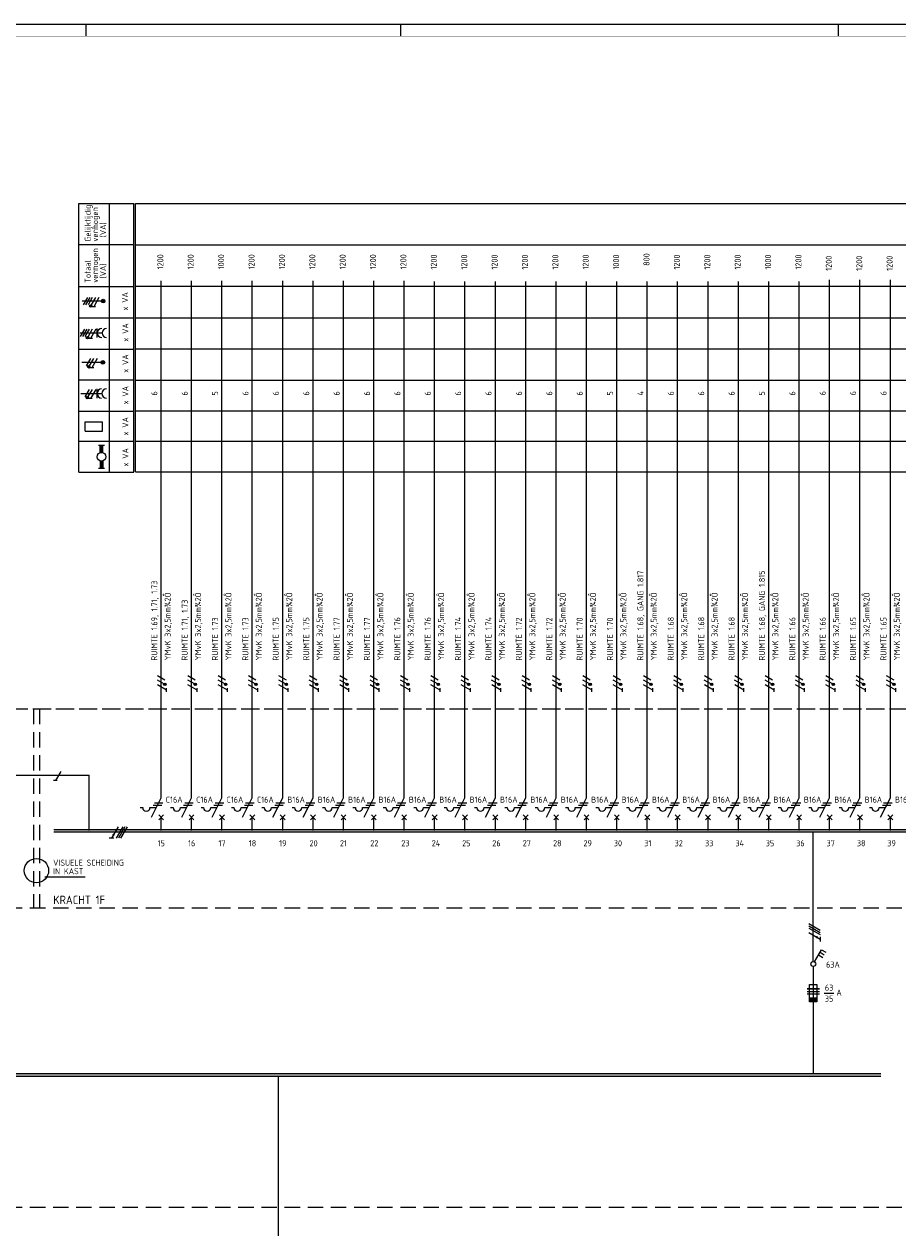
# Model space of a CAD drawing. Header units: millimetres. Extents: x 0 to 1189, y 0 to 841.
# Tile 3 of 6: x 309 to 668, y 346 to 841. Entities that reach past the tile are written whole.
import ezdxf
from ezdxf.enums import TextEntityAlignment as Align

# ---------------------------------------------------------------- set-up
doc = ezdxf.new("R2010")
doc.units = ezdxf.units.MM
doc.linetypes.add('HIDDEN', pattern=[9.525, 6.35, -3.175])
doc.layers.get('0').update_dxf_attribs({"linetype": 'CONTINUOUS'})
for name, color, linetype in [('1', 7, 'CONTINUOUS'), ('40', 1, 'CONTINUOUS'), ('70', 1, 'CONTINUOUS'), ('71', 2, 'CONTINUOUS'), ('73', 4, 'CONTINUOUS'), ('BLOKASP', 9, 'CONTINUOUS'), ('LIJN018', 210, 'CONTINUOUS'), ('LIJN025', 10, 'CONTINUOUS'), ('LIJN035', 50, 'CONTINUOUS'), ('LIJN050', 90, 'CONTINUOUS'), ('TEKST25', 10, 'CONTINUOUS'), ('TEKST35', 50, 'CONTINUOUS'), ('TEKST50', 90, 'CONTINUOUS')]:
    doc.layers.add(name, color=color, linetype=linetype)
doc.styles.add('5_0', font='iso.shx')
doc.styles.add('ISO', font='ISO.SHX')
doc.styles.add('NEN', font='iso.shx')
doc.styles.add('ROMAND', font='romand')

# ---------------------------------------------------------------- blocks, each defined once
blk = doc.blocks.new('A0')
at = {"layer": 'LIJN025'}
for p, q in [((334.5, 836), (334.5, 841)), ((464, 836), (464, 841))]:
    blk.add_line(p, q, dxfattribs=at)
at = {"layer": 'LIJN025', "linetype": 'Continuous'}
blk.add_line((644, 836), (644, 841), dxfattribs=at)
at = {"layer": 'LIJN025'}
blk.add_lwpolyline([(1189, 841), (1189, 0), (0, 0), (0, 841)], close=True, dxfattribs=at)
at = {"layer": 'LIJN050', "const_width": 0.2}
blk.add_lwpolyline([(1184, 836), (25, 836), (25, 5), (1184, 5)], close=True, dxfattribs=at)
at = {"layer": 'TEKST25', "style": 'ROMAND', "width": 2.899115}
blk.add_attdef('STATUS', text='', height=2.5, dxfattribs=at).set_placement((1143, 71.5), (1182, 71.5), align=Align.FIT)
at = {"layer": 'TEKST25', "style": 'ISO'}
for tag, p in [('E', (1144.25, 66)), ('NAAM-E', (1155.75, 66)), ('DATUM-E', (1174, 66)), ('D', (1144.25, 61)), ('NAAM-D', (1155.75, 61)), ('DATUM-D', (1174, 61)), ('C', (1144.25, 56)), ('NAAM-C', (1155.75, 56)), ('DATUM-C', (1174, 56)), ('B', (1144.25, 51)), ('NAAM-B', (1155.75, 51)), ('DATUM-B', (1174, 51)), ('A', (1144.25, 46)), ('NAAM-A', (1155.75, 46)), ('DATUM-A', (1174, 46))]:
    blk.add_attdef(tag, text='', height=2.5, dxfattribs=at).set_placement(p, align=Align.CENTER)
for tag, p in [('DATUM', (1021.75, 36.25)), ('SCHAAL', (1057, 36.25)), ('GETEKEND', (1087.25, 36.25)), ('GECONTOL.', (1122, 36.25)), ('FORMAAT', (1152.25, 28.25))]:
    blk.add_attdef(tag, p, '', height=2.5, dxfattribs=at)
at = {"layer": 'TEKST35', "style": 'ISO'}
for tag, p in [('PROJECT', (1023.5, 72.5)), ('PLAATS', (1023.5, 63.5)), ('INSTALLATIE-REGEL1', (1023.5, 52.5)), ('INSTALLATIE-REGEL2', (1023.5, 43.5))]:
    blk.add_attdef(tag, p, '', height=4, dxfattribs=at)
blk.add_attdef('PROJ.NR.', text='', height=4, dxfattribs=at).set_placement((1170, 23), align=Align.CENTER)
at = {"layer": 'TEKST50', "style": 'ISO'}
blk.add_attdef('FILE-NAAM', text='', height=5, dxfattribs=at).set_placement((1162.5, 7.5), align=Align.CENTER)

msp = doc.modelspace()

# ---------------------------------------------------------------- linework, layer by layer
at = {"color": 10}
for p, q in [((347.63, 510.89), (344.93, 506.2)), ((349.51, 510.89), (346.8, 506.2)), ((350.45, 510.89), (347.74, 506.2)), ((350.45, 510.89), (347.74, 506.2)), ((351.38, 510.89), (348.68, 506.2)), ((345.87, 506.2), (343.99, 506.2)), ((631.83, 471.14), (636.52, 468.43)), ((631.83, 470.2), (636.52, 467.49)), ((631.83, 470.2), (636.52, 467.49)), ((631.83, 469.26), (636.52, 466.56)), ((631.83, 467.39), (636.52, 464.68)), ((636.52, 465.62), (636.52, 463.74))]:
    msp.add_line(p, q, dxfattribs=at)
for p, q in [((350.45, 510.89), (347.74, 506.2)), ((631.83, 470.2), (636.52, 467.49))]:
    msp.add_line(p, q)
at = {"color": 10, "const_width": 0.469}
for points in [[(345.94, 507.49, 1), (345.54, 507.72, 1)], [(635.23, 465.7, 1), (634.99, 465.29, 1)]]:
    msp.add_lwpolyline(points, format="xyb", close=True, dxfattribs=at)
at = {"layer": '1', "color": 1}
for p, q in [((366.78, 569.5), (363.79, 571.23)), ((366.85, 571.23), (363.82, 572.98)), ((379.28, 569.5), (376.29, 571.23)), ((379.35, 571.23), (376.32, 572.98)), ((391.78, 569.5), (388.79, 571.23)), ((391.85, 571.23), (388.82, 572.98)), ((404.28, 569.5), (401.29, 571.23)), ((404.35, 571.23), (401.32, 572.98)), ((416.78, 569.5), (413.79, 571.23)), ((416.85, 571.23), (413.82, 572.98)), ((429.28, 569.5), (426.29, 571.23)), ((429.35, 571.23), (426.32, 572.98)), ((441.78, 569.5), (438.79, 571.23)), ((441.85, 571.23), (438.82, 572.98)), ((454.28, 569.5), (451.29, 571.23)), ((454.35, 571.23), (451.32, 572.98)), ((466.78, 569.5), (463.79, 571.23)), ((466.85, 571.23), (463.82, 572.98)), ((479.28, 569.5), (476.29, 571.23)), ((479.35, 571.23), (476.32, 572.98)), ((491.78, 569.5), (488.79, 571.23)), ((491.85, 571.23), (488.82, 572.98)), ((504.28, 569.5), (501.29, 571.23)), ((504.35, 571.23), (501.32, 572.98)), ((516.78, 569.5), (513.79, 571.23)), ((516.85, 571.23), (513.82, 572.98)), ((529.28, 569.5), (526.29, 571.23)), ((529.35, 571.23), (526.32, 572.98)), ((541.78, 569.5), (538.79, 571.23)), ((541.85, 571.23), (538.82, 572.98)), ((554.28, 569.5), (551.29, 571.23)), ((554.35, 571.23), (551.32, 572.98)), ((566.78, 569.5), (563.79, 571.23)), ((566.85, 571.23), (563.82, 572.98)), ((579.28, 569.5), (576.29, 571.23)), ((579.35, 571.23), (576.32, 572.98)), ((591.78, 569.5), (588.79, 571.23)), ((591.85, 571.23), (588.82, 572.98)), ((604.28, 569.5), (601.29, 571.23)), ((604.35, 571.23), (601.32, 572.98)), ((616.78, 569.5), (613.79, 571.23)), ((616.85, 571.23), (613.82, 572.98)), ((629.28, 569.5), (626.29, 571.23)), ((629.35, 571.23), (626.32, 572.98)), ((641.78, 569.5), (638.79, 571.23)), ((641.85, 571.23), (638.82, 572.98)), ((654.28, 569.5), (651.29, 571.23)), ((654.35, 571.23), (651.32, 572.98)), ((666.78, 569.5), (663.79, 571.23)), ((666.85, 571.23), (663.82, 572.98)), ((367.6, 567.07), (363.82, 569.25)), ((380.1, 567.07), (376.32, 569.25)), ((392.6, 567.07), (388.82, 569.25)), ((405.1, 567.07), (401.32, 569.25)), ((417.6, 567.07), (413.82, 569.25)), ((430.1, 567.07), (426.32, 569.25)), ((442.6, 567.07), (438.82, 569.25)), ((455.1, 567.07), (451.32, 569.25)), ((467.6, 567.07), (463.82, 569.25)), ((480.1, 567.07), (476.32, 569.25)), ((492.6, 567.07), (488.82, 569.25)), ((505.1, 567.07), (501.32, 569.25)), ((517.6, 567.07), (513.82, 569.25)), ((530.1, 567.07), (526.32, 569.25)), ((542.6, 567.07), (538.82, 569.25)), ((555.1, 567.07), (551.32, 569.25)), ((567.6, 567.07), (563.82, 569.25)), ((580.1, 567.07), (576.32, 569.25)), ((592.6, 567.07), (588.82, 569.25)), ((605.1, 567.07), (601.32, 569.25)), ((617.6, 567.07), (613.82, 569.25)), ((630.1, 567.07), (626.32, 569.25)), ((642.6, 567.07), (638.82, 569.25)), ((655.1, 567.07), (651.32, 569.25)), ((667.6, 567.07), (663.82, 569.25)), ((324.1, 533.67), (321.91, 529.88)), ((631.14, 444.24), (636.14, 444.24)), ((636.14, 444.24), (631.14, 444.24)), ((631.14, 443.24), (636.14, 443.24)), ((631.14, 442.24), (636.14, 442.24))]:
    msp.add_line(p, q, dxfattribs=at)
at = {"layer": '1', "color": 2}
for p, q in [((361.32, 514.81), (365.34, 522.85)), ((373.82, 514.81), (377.84, 522.85)), ((386.32, 514.81), (390.34, 522.85)), ((398.82, 514.81), (402.84, 522.85)), ((411.32, 514.81), (415.34, 522.85)), ((423.82, 514.81), (427.84, 522.85)), ((436.32, 514.81), (440.34, 522.85)), ((448.82, 514.81), (452.84, 522.85)), ((461.32, 514.81), (465.34, 522.85)), ((473.82, 514.81), (477.84, 522.85)), ((486.32, 514.81), (490.34, 522.85)), ((498.82, 514.81), (502.84, 522.85)), ((511.32, 514.81), (515.34, 522.85)), ((523.82, 514.81), (527.84, 522.85)), ((536.32, 514.81), (540.34, 522.85)), ((548.82, 514.81), (552.84, 522.85)), ((561.32, 514.81), (565.34, 522.85)), ((573.82, 514.81), (577.84, 522.85)), ((586.32, 514.81), (590.34, 522.85)), ((598.82, 514.81), (602.84, 522.85)), ((611.32, 514.81), (615.34, 522.85)), ((623.82, 514.81), (627.84, 522.85)), ((636.32, 514.81), (640.34, 522.85)), ((648.82, 514.81), (652.84, 522.85)), ((661.32, 514.81), (665.34, 522.85)), ((356.74, 518.81), (357.74, 518.81)), ((360.74, 518.81), (363.32, 518.81)), ((369.24, 518.81), (370.24, 518.81)), ((373.24, 518.81), (375.82, 518.81)), ((381.74, 518.81), (382.74, 518.81)), ((385.74, 518.81), (388.32, 518.81)), ((394.24, 518.81), (395.24, 518.81)), ((398.24, 518.81), (400.82, 518.81)), ((406.74, 518.81), (407.74, 518.81)), ((410.74, 518.81), (413.32, 518.81)), ((419.24, 518.81), (420.24, 518.81)), ((423.24, 518.81), (425.82, 518.81)), ((431.74, 518.81), (432.74, 518.81)), ((435.74, 518.81), (438.32, 518.81)), ((444.24, 518.81), (445.24, 518.81)), ((448.24, 518.81), (450.82, 518.81)), ((456.74, 518.81), (457.74, 518.81)), ((460.74, 518.81), (463.32, 518.81)), ((469.24, 518.81), (470.24, 518.81)), ((473.24, 518.81), (475.82, 518.81)), ((481.74, 518.81), (482.74, 518.81)), ((485.74, 518.81), (488.32, 518.81)), ((494.24, 518.81), (495.24, 518.81)), ((498.24, 518.81), (500.82, 518.81)), ((506.74, 518.81), (507.74, 518.81)), ((510.74, 518.81), (513.32, 518.81)), ((519.24, 518.81), (520.24, 518.81)), ((523.24, 518.81), (525.82, 518.81)), ((531.74, 518.81), (532.74, 518.81)), ((535.74, 518.81), (538.32, 518.81)), ((544.24, 518.81), (545.24, 518.81)), ((548.24, 518.81), (550.82, 518.81)), ((556.74, 518.81), (557.74, 518.81)), ((560.74, 518.81), (563.32, 518.81)), ((569.24, 518.81), (570.24, 518.81)), ((573.24, 518.81), (575.82, 518.81)), ((581.74, 518.81), (582.74, 518.81)), ((585.74, 518.81), (588.32, 518.81)), ((594.24, 518.81), (595.24, 518.81)), ((598.24, 518.81), (600.82, 518.81)), ((606.74, 518.81), (607.74, 518.81)), ((610.74, 518.81), (613.32, 518.81)), ((619.24, 518.81), (620.24, 518.81)), ((623.24, 518.81), (625.82, 518.81)), ((631.74, 518.81), (632.74, 518.81)), ((635.74, 518.81), (638.32, 518.81)), ((644.24, 518.81), (645.24, 518.81)), ((648.24, 518.81), (650.82, 518.81)), ((656.74, 518.81), (657.74, 518.81)), ((660.74, 518.81), (663.32, 518.81)), ((632.14, 438.99), (632.14, 445.99)), ((632.14, 445.99), (635.14, 445.99)), ((635.14, 445.99), (635.14, 438.99)), ((635.14, 440.49), (632.14, 440.49)), ((635.14, 440.24), (632.14, 440.24)), ((635.14, 439.99), (632.14, 439.99)), ((635.14, 439.74), (632.14, 439.74)), ((635.14, 439.49), (632.14, 439.49)), ((635.14, 439.24), (632.14, 439.24)), ((635.14, 438.99), (632.14, 438.99))]:
    msp.add_line(p, q, dxfattribs=at)
at = {"layer": '1', "color": 1}
for centre in [(366.85, 569.48), (379.35, 569.48), (391.85, 569.48), (404.35, 569.48), (416.85, 569.48), (429.35, 569.48), (441.85, 569.48), (454.35, 569.48), (466.85, 569.48), (479.35, 569.48), (491.85, 569.48), (504.35, 569.48), (516.85, 569.48), (529.35, 569.48), (541.85, 569.48), (554.35, 569.48), (566.85, 569.48), (579.35, 569.48), (591.85, 569.48), (604.35, 569.48), (616.85, 569.48), (629.35, 569.48), (641.85, 569.48), (654.35, 569.48), (666.85, 569.48)]:
    msp.add_circle(centre, 0.5, dxfattribs=at)
at = {"layer": '1', "color": 2}
for centre in [(359.24, 518.81), (371.74, 518.81), (384.24, 518.81), (396.74, 518.81), (409.24, 518.81), (421.74, 518.81), (434.24, 518.81), (446.74, 518.81), (459.24, 518.81), (471.74, 518.81), (484.24, 518.81), (496.74, 518.81), (509.24, 518.81), (521.74, 518.81), (534.24, 518.81), (546.74, 518.81), (559.24, 518.81), (571.74, 518.81), (584.24, 518.81), (596.74, 518.81), (609.24, 518.81), (621.74, 518.81), (634.24, 518.81), (646.74, 518.81), (659.24, 518.81)]:
    msp.add_arc(centre, 1.5, 180, 0, dxfattribs=at)
at = {"layer": '70'}
for p, q in [((367.59, 566.35), (367.59, 567.91)), ((380.09, 566.35), (380.09, 567.91)), ((392.59, 566.35), (392.59, 567.91)), ((405.09, 566.35), (405.09, 567.91)), ((417.59, 566.35), (417.59, 567.91)), ((430.09, 566.35), (430.09, 567.91)), ((442.59, 566.35), (442.59, 567.91)), ((455.09, 566.35), (455.09, 567.91)), ((467.59, 566.35), (467.59, 567.91)), ((480.09, 566.35), (480.09, 567.91)), ((492.59, 566.35), (492.59, 567.91)), ((505.09, 566.35), (505.09, 567.91)), ((517.59, 566.35), (517.59, 567.91)), ((530.09, 566.35), (530.09, 567.91)), ((542.59, 566.35), (542.59, 567.91)), ((555.09, 566.35), (555.09, 567.91)), ((567.59, 566.35), (567.59, 567.91)), ((580.09, 566.35), (580.09, 567.91)), ((592.59, 566.35), (592.59, 567.91)), ((605.09, 566.35), (605.09, 567.91)), ((617.59, 566.35), (617.59, 567.91)), ((630.09, 566.35), (630.09, 567.91)), ((642.59, 566.35), (642.59, 567.91)), ((655.09, 566.35), (655.09, 567.91)), ((667.59, 566.35), (667.59, 567.91)), ((322.6, 529.88), (321.05, 529.88)), ((362.07, 519.81), (365.57, 519.81)), ((362.57, 520.81), (366.07, 520.81)), ((374.57, 519.81), (378.07, 519.81)), ((375.07, 520.81), (378.57, 520.81)), ((387.07, 519.81), (390.57, 519.81)), ((387.57, 520.81), (391.07, 520.81)), ((399.57, 519.81), (403.07, 519.81)), ((400.07, 520.81), (403.57, 520.81)), ((412.07, 519.81), (415.57, 519.81)), ((412.57, 520.81), (416.07, 520.81)), ((424.57, 519.81), (428.07, 519.81)), ((425.07, 520.81), (428.57, 520.81)), ((437.07, 519.81), (440.57, 519.81)), ((437.57, 520.81), (441.07, 520.81)), ((449.57, 519.81), (453.07, 519.81)), ((450.07, 520.81), (453.57, 520.81)), ((462.07, 519.81), (465.57, 519.81)), ((462.57, 520.81), (466.07, 520.81)), ((474.57, 519.81), (478.07, 519.81)), ((475.07, 520.81), (478.57, 520.81)), ((487.07, 519.81), (490.57, 519.81)), ((487.57, 520.81), (491.07, 520.81)), ((499.57, 519.81), (503.07, 519.81)), ((500.07, 520.81), (503.57, 520.81)), ((512.07, 519.81), (515.57, 519.81)), ((512.57, 520.81), (516.07, 520.81)), ((524.57, 519.81), (528.07, 519.81)), ((525.07, 520.81), (528.57, 520.81)), ((537.07, 519.81), (540.57, 519.81)), ((537.57, 520.81), (541.07, 520.81)), ((549.57, 519.81), (553.07, 519.81)), ((550.07, 520.81), (553.57, 520.81)), ((562.07, 519.81), (565.57, 519.81)), ((562.57, 520.81), (566.07, 520.81)), ((574.57, 519.81), (578.07, 519.81)), ((575.07, 520.81), (578.57, 520.81)), ((587.07, 519.81), (590.57, 519.81)), ((587.57, 520.81), (591.07, 520.81)), ((599.57, 519.81), (603.07, 519.81)), ((600.07, 520.81), (603.57, 520.81)), ((612.07, 519.81), (615.57, 519.81)), ((612.57, 520.81), (616.07, 520.81)), ((624.57, 519.81), (628.07, 519.81)), ((625.07, 520.81), (628.57, 520.81)), ((637.07, 519.81), (640.57, 519.81)), ((637.57, 520.81), (641.07, 520.81)), ((649.57, 519.81), (653.07, 519.81)), ((650.07, 520.81), (653.57, 520.81)), ((662.07, 519.81), (665.57, 519.81)), ((662.57, 520.81), (666.07, 520.81)), ((638.15, 442.5), (642.15, 442.5))]:
    msp.add_line(p, q, dxfattribs=at)
at = {"layer": '70', "const_width": 0.5}
for points in [[(366.85, 569.73, 1), (366.85, 569.23, 1)], [(379.35, 569.73, 1), (379.35, 569.23, 1)], [(391.85, 569.73, 1), (391.85, 569.23, 1)], [(404.35, 569.73, 1), (404.35, 569.23, 1)], [(416.85, 569.73, 1), (416.85, 569.23, 1)], [(429.35, 569.73, 1), (429.35, 569.23, 1)], [(441.85, 569.73, 1), (441.85, 569.23, 1)], [(454.35, 569.73, 1), (454.35, 569.23, 1)], [(466.85, 569.73, 1), (466.85, 569.23, 1)], [(479.35, 569.73, 1), (479.35, 569.23, 1)], [(491.85, 569.73, 1), (491.85, 569.23, 1)], [(504.35, 569.73, 1), (504.35, 569.23, 1)], [(516.85, 569.73, 1), (516.85, 569.23, 1)], [(529.35, 569.73, 1), (529.35, 569.23, 1)], [(541.85, 569.73, 1), (541.85, 569.23, 1)], [(554.35, 569.73, 1), (554.35, 569.23, 1)], [(566.85, 569.73, 1), (566.85, 569.23, 1)], [(579.35, 569.73, 1), (579.35, 569.23, 1)], [(591.85, 569.73, 1), (591.85, 569.23, 1)], [(666.85, 569.73, 1), (666.85, 569.23, 1)]]:
    msp.add_lwpolyline(points, format="xyb", close=True, dxfattribs=at)
at = {"layer": '70'}
for centre, start, end in [((604.35, 569.48), 90, 270), ((604.35, 569.48), 270, 90), ((616.85, 569.48), 90, 270), ((616.85, 569.48), 270, 90), ((629.35, 569.48), 90, 270), ((629.35, 569.48), 270, 90), ((641.85, 569.48), 90, 270), ((641.85, 569.48), 270, 90), ((654.35, 569.48), 90, 270), ((654.35, 569.48), 270, 90)]:
    msp.add_arc(centre, 0.25, start, end, dxfattribs=at)
at = {"layer": '71'}
for p, q in [((366.34, 513.81), (364.34, 515.81)), ((364.34, 513.81), (366.34, 515.81)), ((378.84, 513.81), (376.84, 515.81)), ((376.84, 513.81), (378.84, 515.81)), ((391.34, 513.81), (389.34, 515.81)), ((389.34, 513.81), (391.34, 515.81)), ((403.84, 513.81), (401.84, 515.81)), ((401.84, 513.81), (403.84, 515.81)), ((416.34, 513.81), (414.34, 515.81)), ((414.34, 513.81), (416.34, 515.81)), ((428.84, 513.81), (426.84, 515.81)), ((426.84, 513.81), (428.84, 515.81)), ((441.34, 513.81), (439.34, 515.81)), ((439.34, 513.81), (441.34, 515.81)), ((453.84, 513.81), (451.84, 515.81)), ((451.84, 513.81), (453.84, 515.81)), ((464.34, 513.81), (466.34, 515.81)), ((466.34, 513.81), (464.34, 515.81)), ((478.84, 513.81), (476.84, 515.81)), ((476.84, 513.81), (478.84, 515.81)), ((491.34, 513.81), (489.34, 515.81)), ((489.34, 513.81), (491.34, 515.81)), ((503.84, 513.81), (501.84, 515.81)), ((501.84, 513.81), (503.84, 515.81)), ((516.34, 513.81), (514.34, 515.81)), ((514.34, 513.81), (516.34, 515.81)), ((528.84, 513.81), (526.84, 515.81)), ((526.84, 513.81), (528.84, 515.81)), ((541.34, 513.81), (539.34, 515.81)), ((539.34, 513.81), (541.34, 515.81)), ((553.84, 513.81), (551.84, 515.81)), ((551.84, 513.81), (553.84, 515.81)), ((566.34, 513.81), (564.34, 515.81)), ((564.34, 513.81), (566.34, 515.81)), ((578.84, 513.81), (576.84, 515.81)), ((576.84, 513.81), (578.84, 515.81)), ((591.34, 513.81), (589.34, 515.81)), ((589.34, 513.81), (591.34, 515.81)), ((603.84, 513.81), (601.84, 515.81)), ((601.84, 513.81), (603.84, 515.81)), ((616.34, 513.81), (614.34, 515.81)), ((614.34, 513.81), (616.34, 515.81)), ((628.84, 513.81), (626.84, 515.81)), ((626.84, 513.81), (628.84, 515.81)), ((641.34, 513.81), (639.34, 515.81)), ((639.34, 513.81), (641.34, 515.81)), ((651.84, 513.81), (653.84, 515.81)), ((653.84, 513.81), (651.84, 515.81)), ((664.34, 513.81), (666.34, 515.81)), ((666.34, 513.81), (664.34, 515.81)), ((634.14, 455.36), (637.04, 460.38)), ((635.79, 458.21), (637.52, 457.21)), ((636.42, 459.3), (638.15, 458.3)), ((637.04, 460.38), (638.77, 459.38))]:
    msp.add_line(p, q, dxfattribs=at)
msp.add_circle((633.63, 454.5), 1, dxfattribs=at)
at = {"layer": '73'}
for p, q in [((321.2, 509.83), (983.65, 509.83)), ((321.2, 508.83), (983.65, 508.83)), ((117.84, 409.43), (661.49, 409.43)), ((117.84, 408.43), (661.49, 408.43))]:
    msp.add_line(p, q, dxfattribs=at)
for points in [[(983.65, 508.83), (983.65, 509.83), (321.2, 508.83), (321.2, 509.83)], [(661.49, 408.43), (661.49, 409.43), (117.84, 408.43), (117.84, 409.43)]]:
    msp.add_solid(points, dxfattribs=at)
at = {"layer": 'BLOKASP', "color": 9, "linetype": 'Continuous'}
for p, q in [((331.48, 656.8), (331.48, 767.28)), ((331.48, 767.28), (354.15, 767.28)), ((344.15, 656.8), (344.15, 767.28)), ((354.15, 656.8), (354.15, 767.28)), ((331.48, 750.36), (354.15, 750.36)), ((331.5, 733.12), (354.17, 733.12)), ((331.48, 720.23), (354.15, 720.23)), ((331.48, 707.37), (354.15, 707.37)), ((331.48, 694.66), (354.15, 694.66)), ((331.48, 681.88), (354.15, 681.88)), ((331.48, 669.44), (354.15, 669.44)), ((331.48, 656.8), (354.15, 656.8))]:
    msp.add_line(p, q, dxfattribs=at)
at = {"layer": 'BLOKASP', "color": 9}
for p, q in [((335.02, 728.52), (333.27, 725.48)), ((336.02, 728.52), (334.27, 725.48)), ((337.02, 728.52), (335.27, 725.48)), ((338.27, 728.52), (336.54, 725.53)), ((339.77, 728.52), (337.58, 724.73)), ((340.95, 727.08), (332.87, 727.08)), ((338.36, 724.73), (336.8, 724.73)), ((331.96, 713.99), (341.05, 713.99)), ((333.75, 715.52), (332, 712.48)), ((334.75, 715.52), (333, 712.48)), ((335.75, 715.52), (334, 712.48)), ((337, 715.52), (335.27, 712.53)), ((338.5, 715.52), (336.31, 711.73)), ((339.05, 712.11), (339.05, 715.87)), ((337.09, 711.73), (335.53, 711.73)), ((336.26, 703.5), (334.51, 700.47)), ((337.51, 703.5), (335.78, 700.51)), ((339.01, 703.5), (336.82, 699.71)), ((340.88, 701.88), (332.68, 701.88)), ((337.6, 699.71), (336.05, 699.71)), ((332.36, 689.1), (340.96, 689.1)), ((335.66, 690.8), (333.91, 687.77)), ((336.91, 690.8), (335.18, 687.81)), ((338.41, 690.8), (336.22, 687.01)), ((338.96, 687.22), (338.96, 690.98)), ((337, 687.01), (335.45, 687.01)), ((334.02, 673.65), (334.02, 677.41)), ((334.02, 677.41), (341.21, 677.41)), ((334.02, 673.65), (341.21, 673.65)), ((341.21, 673.65), (341.21, 677.41))]:
    msp.add_line(p, q, dxfattribs=at)
at = {"layer": 'BLOKASP'}
for p, q in [((339.6, 667.88), (342, 667.88)), ((340.2, 664.78), (340.2, 667.88)), ((341.4, 664.78), (341.4, 667.88)), ((340.2, 661.38), (340.2, 658.28)), ((341.4, 661.38), (341.4, 658.28)), ((342, 658.28), (339.6, 658.28))]:
    msp.add_line(p, q, dxfattribs=at)
at = {"layer": 'BLOKASP', "color": 9, "const_width": 0.5}
for points in [[(336.05, 725.09, 1), (336.55, 725.09, 1)], [(334.78, 712.09, 1), (335.28, 712.09, 1)], [(335.29, 700.07, 1), (335.79, 700.07, 1)], [(334.69, 687.37, 1), (335.19, 687.37, 1)]]:
    msp.add_lwpolyline(points, format="xyb", close=True, dxfattribs=at)
at = {"layer": 'BLOKASP', "color": 9}
for centre, radius in [((341.45, 727.08), 0.75), ((336.3, 725.09), 0.5), ((341.45, 727.08), 0.5), ((341.45, 727.08), 0.25), ((335.03, 712.09), 0.5), ((335.54, 700.07), 0.5), ((341.38, 701.88), 0.75), ((341.38, 701.88), 0.5), ((341.38, 701.88), 0.25), ((334.94, 687.37), 0.5)]:
    msp.add_circle(centre, radius, dxfattribs=at)
at = {"layer": 'BLOKASP'}
msp.add_circle((340.8, 663.08), 1.8, dxfattribs=at)
at = {"layer": 'BLOKASP', "color": 9}
for centre in [(340.92, 713.99), (342.92, 713.99), (340.84, 689.1), (342.84, 689.1)]:
    msp.add_arc(centre, 1.88, 90, 270, dxfattribs=at)
at = {"layer": 'BLOKASP'}
for points in [[(340.2, 664.88), (341.4, 664.88), (340.2, 667.88), (341.4, 667.88)], [(340.2, 664.88), (340.2, 664.82), (340.8, 664.88)], [(341.4, 664.82), (341.4, 664.88), (340.86, 664.88)], [(340.2, 661.28), (340.2, 661.34), (340.74, 661.28)], [(340.2, 658.28), (341.4, 658.28), (340.2, 661.28), (341.4, 661.28)], [(341.4, 661.28), (341.4, 661.34), (340.86, 661.28)]]:
    msp.add_solid(points, dxfattribs=at)
at = {"layer": 'LIJN018', "color": 9, "linetype": 'Continuous'}
for p, q in [((354.75, 656.83), (354.75, 767.18)), ((354.75, 767.18), (858.81, 767.18)), ((354.75, 750.18), (858.81, 750.18)), ((354.75, 733.21), (858.81, 733.21)), ((354.75, 720.21), (858.81, 720.21)), ((354.75, 707.43), (858.81, 707.43)), ((354.75, 694.63), (858.81, 694.63)), ((354.75, 681.93), (858.81, 681.93)), ((354.75, 669.43), (858.81, 669.43)), ((354.75, 656.83), (858.81, 656.83))]:
    msp.add_line(p, q, dxfattribs=at)
at = {"layer": 'LIJN025', "linetype": 'HIDDEN'}
for p, q in [((64.86, 559.4), (1003.5, 559.4)), ((94.61, 559.4), (1003.5, 559.4)), ((312.79, 559.4), (312.79, 477.4)), ((315.29, 559.4), (315.29, 477.4)), ((1003.5, 477.4), (64.86, 477.4)), ((1003.5, 354.37), (64.86, 354.37))]:
    msp.add_line(p, q, dxfattribs=at)
at = {"layer": 'LIJN025'}
msp.add_line((317.54, 490.4), (334.04, 490.4), dxfattribs=at)
at = {"layer": 'LIJN035'}
for p, q in [((365.34, 522.85), (365.34, 735.45)), ((377.84, 522.85), (377.84, 735.45)), ((390.34, 522.85), (390.34, 735.45)), ((402.84, 522.85), (402.84, 735.45)), ((415.34, 522.85), (415.34, 735.45)), ((427.84, 522.85), (427.84, 735.45)), ((440.34, 522.85), (440.34, 735.45)), ((452.84, 522.85), (452.84, 735.45)), ((465.34, 522.85), (465.34, 735.45)), ((477.84, 522.85), (477.84, 735.15)), ((490.34, 522.85), (490.34, 735.15)), ((502.84, 522.85), (502.84, 735.15)), ((515.34, 522.85), (515.34, 735.15)), ((527.84, 522.85), (527.84, 735.15)), ((540.34, 522.85), (540.34, 735.15)), ((552.84, 522.85), (552.84, 735.15)), ((565.34, 522.85), (565.34, 735.15)), ((577.84, 522.85), (577.84, 735.15)), ((590.34, 522.85), (590.34, 735.15)), ((602.84, 522.85), (602.84, 735.15)), ((615.34, 522.85), (615.34, 735.15)), ((627.84, 522.85), (627.84, 735.15)), ((640.34, 522.85), (640.34, 735.85)), ((652.84, 522.85), (652.84, 735.85)), ((665.34, 522.85), (665.34, 735.85)), ((280.45, 532.15), (335.72, 532.15)), ((335.72, 509.4), (335.72, 532.15)), ((335.72, 509.4), (335.72, 514.9)), ((365.34, 509.4), (365.34, 514.9)), ((377.84, 509.4), (377.84, 514.9)), ((390.34, 509.4), (390.34, 514.9)), ((402.84, 509.4), (402.84, 514.9)), ((415.34, 509.4), (415.34, 514.9)), ((427.84, 509.4), (427.84, 514.9)), ((440.34, 509.4), (440.34, 514.9)), ((452.84, 509.4), (452.84, 514.9)), ((465.34, 509.4), (465.34, 514.9)), ((477.84, 509.4), (477.84, 514.9)), ((490.34, 509.4), (490.34, 514.9)), ((502.84, 509.4), (502.84, 514.9)), ((515.34, 509.4), (515.34, 514.9)), ((527.84, 509.4), (527.84, 514.9)), ((540.34, 509.4), (540.34, 514.9)), ((552.84, 509.4), (552.84, 514.9)), ((565.34, 509.4), (565.34, 514.9)), ((577.84, 509.4), (577.84, 514.9)), ((590.34, 509.4), (590.34, 514.9)), ((602.84, 509.4), (602.84, 514.9)), ((615.34, 509.4), (615.34, 514.9)), ((627.84, 509.4), (627.84, 514.9)), ((640.34, 509.4), (640.34, 514.9)), ((652.84, 509.4), (652.84, 514.9)), ((665.34, 509.4), (665.34, 514.9)), ((633.63, 455.5), (633.63, 508.9)), ((633.63, 453.5), (633.63, 409.4))]:
    msp.add_line(p, q, dxfattribs=at)
msp.add_circle((314.04, 492.9), 5, dxfattribs=at)
at = {"layer": 'LIJN050'}
msp.add_line((413.55, 408.43), (413.55, 220.42), dxfattribs=at)

# ---------------------------------------------------------------- block references
at = {"layer": 'LIJN025'}
msp.add_blockref('A0', (0, 0), dxfattribs=at)

# ---------------------------------------------------------------- texts
at = {"layer": '40', "style": 'NEN'}
for s, p in [('1200', (366.27, 740.14)), ('1200', (378.77, 740.14)), ('1000', (391.27, 740.14)), ('1200', (403.77, 740.14)), ('1200', (416.27, 740.14)), ('1200', (428.77, 740.14)), ('1200', (441.27, 740.14)), ('1200', (453.77, 740.14)), ('1200', (466.27, 740.14)), ('1200', (478.77, 740.04)), ('1200', (491.27, 740.04)), ('1200', (503.77, 740.04)), ('1200', (516.27, 740.04)), ('1200', (528.77, 740.04)), ('1200', (541.27, 740.04)), ('1000', (553.77, 740.04)), (' 800', (566.27, 740.04)), ('1200', (578.77, 740.04)), ('1200', (591.27, 740.04)), ('1200', (603.77, 740.04)), ('1000', (616.27, 740.04)), ('1200', (628.77, 740.04)), ('1200', (641.27, 739.54)), ('1200', (653.77, 739.54)), ('1200', (666.27, 739.54)), ('6', (363.77, 688.24)), ('6', (376.27, 688.24)), ('5', (388.77, 688.24)), ('6', (401.27, 688.24)), ('6', (413.77, 688.24)), ('6', (426.27, 688.24)), ('6', (438.77, 688.24)), ('6', (451.27, 688.24)), ('6', (463.77, 688.24)), ('6', (476.27, 688.24)), ('6', (488.77, 688.24)), ('6', (501.27, 688.24)), ('6', (513.77, 688.24)), ('6', (526.27, 688.24)), ('6', (538.77, 688.24)), ('5', (551.27, 688.24)), ('4', (563.77, 688.24)), ('6', (576.27, 688.24)), ('6', (588.77, 688.24)), ('6', (601.27, 688.24)), ('5', (613.77, 688.24)), ('6', (626.27, 688.24)), ('6', (638.77, 688.34)), ('6', (651.27, 688.34)), ('6', (663.77, 688.34)), ('RUIMTE 1.68, GANG 1.817', (563.77, 579.24)), ('RUIMTE 1.68, GANG 1.815', (613.77, 579.24)), ('RUIMTE 1.69, 1.71, 1.73', (363.77, 579.24)), (' YMvK 3x2,5mm¾2Ô', (369.27, 577.74)), (' YMvK 3x2,5mm¾2Ô', (381.77, 577.74)), (' YMvK 3x2,5mm¾2Ô', (394.27, 577.74)), (' YMvK 3x2,5mm¾2Ô', (406.77, 577.74)), (' YMvK 3x2,5mm¾2Ô', (419.27, 577.74)), (' YMvK 3x2,5mm¾2Ô', (431.77, 577.74)), (' YMvK 3x2,5mm¾2Ô', (444.27, 577.74)), (' YMvK 3x2,5mm¾2Ô', (456.77, 577.74)), (' YMvK 3x2,5mm¾2Ô', (469.27, 577.74)), (' YMvK 3x2,5mm¾2Ô', (481.77, 577.74)), (' YMvK 3x2,5mm¾2Ô', (494.27, 577.74)), (' YMvK 3x2,5mm¾2Ô', (506.77, 577.74)), (' YMvK 3x2,5mm¾2Ô', (519.27, 577.74)), (' YMvK 3x2,5mm¾2Ô', (531.77, 577.74)), (' YMvK 3x2,5mm¾2Ô', (531.77, 577.74)), (' YMvK 3x2,5mm¾2Ô', (544.27, 577.74)), (' YMvK 3x2,5mm¾2Ô', (556.77, 577.74)), (' YMvK 3x2,5mm¾2Ô', (569.27, 577.74)), (' YMvK 3x2,5mm¾2Ô', (581.77, 577.74)), (' YMvK 3x2,5mm¾2Ô', (594.27, 577.74)), (' YMvK 3x2,5mm¾2Ô', (606.77, 577.74)), (' YMvK 3x2,5mm¾2Ô', (619.27, 577.74)), (' YMvK 3x2,5mm¾2Ô', (631.77, 577.74)), (' YMvK 3x2,5mm¾2Ô', (644.27, 577.74)), (' YMvK 3x2,5mm¾2Ô', (656.77, 577.74)), (' YMvK 3x2,5mm¾2Ô', (669.27, 577.74)), ('RUIMTE 1.71, 1.73', (376.27, 579.24)), ('RUIMTE 1.73', (388.77, 579.24)), ('RUIMTE 1.73', (401.27, 579.24)), ('RUIMTE 1.75', (413.77, 579.24)), ('RUIMTE 1.75', (426.27, 579.24)), ('RUIMTE 1.77', (438.77, 579.24)), ('RUIMTE 1.77', (451.27, 579.24)), ('RUIMTE 1.76', (463.77, 579.24)), ('RUIMTE 1.76', (476.27, 579.24)), ('RUIMTE 1.74', (488.77, 579.24)), ('RUIMTE 1.74', (501.27, 579.24)), ('RUIMTE 1.72', (513.77, 579.24)), ('RUIMTE 1.72', (526.27, 579.24)), ('RUIMTE 1.70', (538.77, 579.24)), ('RUIMTE 1.70', (551.27, 579.24)), ('RUIMTE 1.68', (576.27, 579.24)), ('RUIMTE 1.68', (588.77, 579.24)), ('RUIMTE 1.68', (601.27, 579.24)), ('RUIMTE 1.66', (626.27, 579.24)), ('RUIMTE 1.66', (638.77, 579.24)), ('RUIMTE 1.65', (651.27, 579.24)), ('RUIMTE 1.65', (663.77, 579.24))]:
    msp.add_text(s, height=2.5, rotation=90, dxfattribs=at).set_placement(p)
for s, p in [('C16A', (367.25, 520.82)), ('C16A', (379.75, 520.82)), ('C16A', (392.25, 520.82)), ('C16A', (404.75, 520.82)), ('B16A', (417.25, 520.82)), ('B16A', (429.75, 520.82)), ('B16A', (442.25, 520.82)), ('B16A', (454.75, 520.82)), ('B16A', (467.25, 520.82)), ('B16A', (479.75, 520.82)), ('B16A', (492.25, 520.82)), ('B16A', (504.75, 520.82)), ('B16A', (517.25, 520.82)), ('B16A', (529.75, 520.82)), ('B16A', (542.25, 520.82)), ('B16A', (554.75, 520.82)), ('B16A', (567.25, 520.82)), ('B16A', (579.75, 520.82)), ('B16A', (592.25, 520.82)), ('B16A', (604.75, 520.82)), ('B16A', (617.25, 520.82)), ('B16A', (629.75, 520.82)), ('B16A', (642.25, 520.82)), ('B16A', (654.75, 520.82)), ('B16A', (667.25, 520.82)), ('A', (643.15, 441.5))]:
    msp.add_text(s, height=2.5, dxfattribs=at).set_placement(p)
for s, p in [('63', (640.15, 443.5)), ('35', (640.15, 439))]:
    msp.add_text(s, height=2.5, dxfattribs=at).set_placement(p, align=Align.CENTER)
at = {"layer": 'BLOKASP', "color": 9, "linetype": 'Continuous', "style": 'NEN'}
for s, p in [('Gelijktijdig', (336.4, 751.53)), ('vermogen', (339.4, 751.53)), ('(VA)', (342.65, 753.28)), ('vermogen', (339.4, 734.61)), ('Totaal', (336.4, 734.61)), ('(VA)', (342.65, 736.36)), ('x VA', (351.7, 723.17)), ('x VA', (351.9, 710.39)), ('x VA', (351.9, 697.61)), ('x VA', (351.9, 684.59)), ('x VA', (351.9, 671.81)), ('x VA', (351.9, 659.03))]:
    msp.add_text(s, height=2.5, rotation=90, dxfattribs=at).set_placement(p)
at = {"layer": 'TEKST25', "style": '5_0'}
for s, p in [('15', (363.9, 502.9)), ('16', (376.4, 502.9)), ('17', (388.9, 502.9)), ('18', (401.4, 502.9)), ('19', (413.9, 502.9)), ('20', (426.4, 502.9)), ('21', (438.9, 502.9)), ('22', (451.4, 502.9)), ('23', (464.15, 502.9)), ('24', (476.65, 502.9)), ('25', (489.2, 502.9)), ('26', (501.59, 502.9)), ('27', (514.09, 502.9)), ('28', (526.59, 502.9)), ('29', (539.09, 502.9)), ('30', (551.59, 502.9)), ('31', (564.09, 502.9)), ('32', (576.59, 502.9)), ('33', (589.09, 502.9)), ('34', (601.59, 502.9)), ('35', (614.09, 502.9)), ('36', (626.59, 502.9)), ('37', (639.09, 502.9)), ('38', (651.59, 502.9)), ('39', (664.09, 502.9)), ('VISUELE SCHEIDING', (320.9, 494.9)), ('IN KAST', (320.9, 491.4)), ('63A', (638.88, 453))]:
    msp.add_text(s, height=2.5, dxfattribs=at).set_placement(p)
at = {"layer": 'TEKST35', "linetype": 'HIDDEN', "style": 'ISO'}
msp.add_text('KRACHT 1F', height=3.5, dxfattribs=at).set_placement((320.96, 479.09))

doc.saveas('drawing.dxf')
